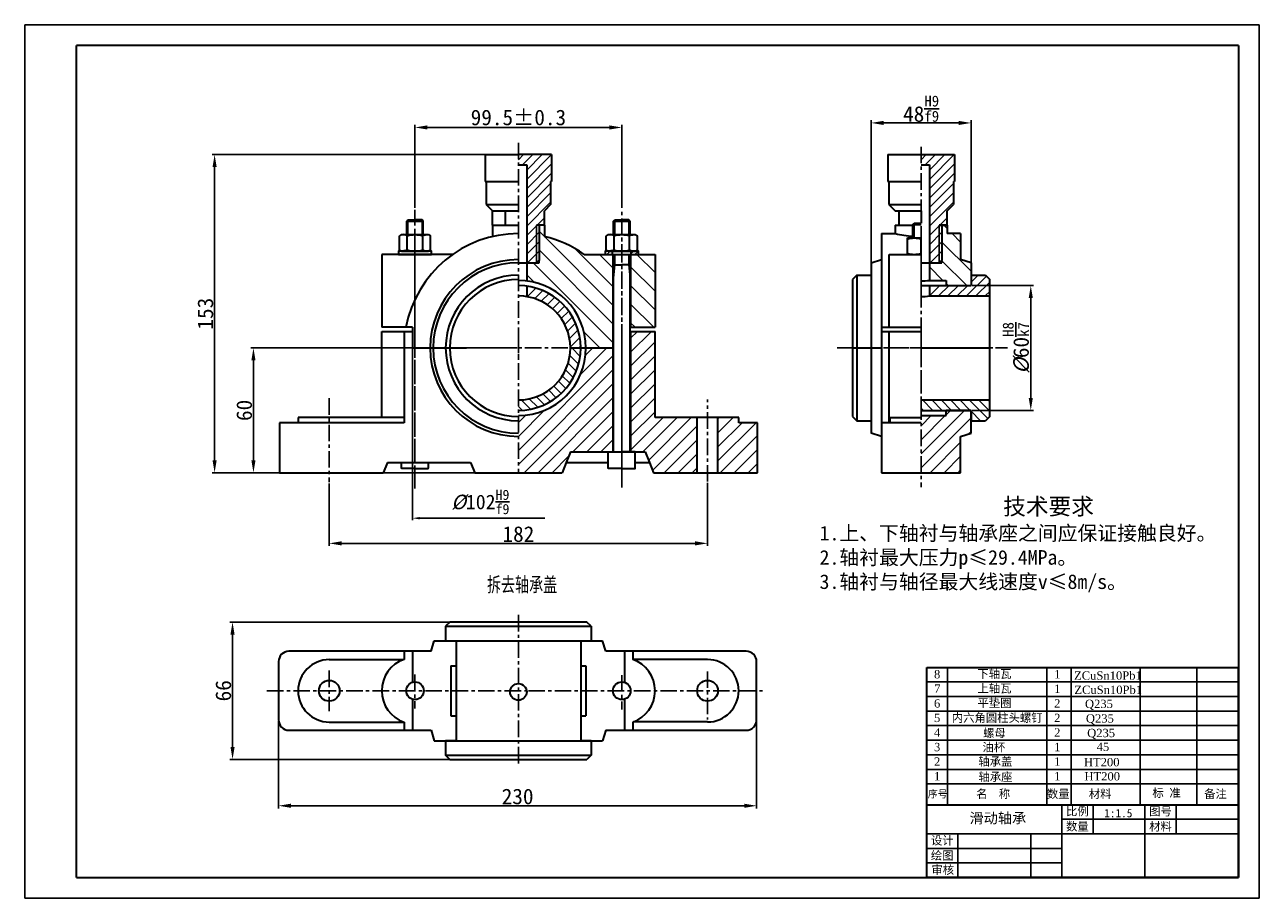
# Model space of a CAD drawing. Header units: millimetres. Extents: x 211 to 805, y 415 to 835.
import ezdxf

# ---------------------------------------------------------------- set-up
doc = ezdxf.new("R2010")
doc.units = ezdxf.units.MM
doc.linetypes.add('CENTER4', pattern=[12.7, 7.9375, -1.5875, 1.5875, -1.5875])
doc.layers.add('1轮廓实线层', color=7, linetype='Continuous', lineweight=30)
for name, color, linetype in [('2细线层', 7, 'Continuous'), ('3中心线层', 7, 'CENTER4'), ('5剖面线层', 7, 'Continuous'), ('6文字层', 7, 'Continuous'), ('7标注层', 7, 'Continuous')]:
    doc.layers.add(name, color=color, linetype=linetype)
doc.layers.add('图框', color=7, linetype='Continuous', lineweight=30, plot=False)
doc.layers.add('实体层', color=7, linetype='Continuous', lineweight=30, plot=False)
doc.layers.add('尺寸标注层', color=7, linetype='Continuous', plot=False)
doc.layers.add('细实线层', color=7, linetype='Continuous', plot=False)
doc.styles.add('PC_TEXTSTYLE2', font='simfang.ttf', dxfattribs={"width": 0.707, "height": 7})
doc.styles.get("Standard").update_dxf_attribs({"font": 'simfang.ttf'})
doc.styles.add('样式 1', font='仿宋_GB2312.ttf', dxfattribs={"height": 4})
doc.styles.add('样式 2', font='times.ttf', dxfattribs={"height": 4})
doc.dimstyles.new('ISO-25', dxfattribs={"dimtxt": 7.5, "dimasz": 6, "dimexe": 1.25, "dimexo": 0.625, "dimtad": 1, "dimdsep": 46, "dimtxsty": 'Standard', "dimcen": 2.5, "dimadec": 0, "dimazin": 0, "dimtfac": 1, "dimtmove": 0, "dimatfit": 3, "dimfxl": 1, "dimarcsym": 0})
pattern_1 = [(45, (0, 33.5967), (-3.367596, 3.367596), [])]

# ---------------------------------------------------------------- blocks, each defined once
blk = doc.blocks.new('*D5')
at = {"layer": '7标注层', "color": 0, "lineweight": -2, "transparency": 16777216}
for p, q in [((447.98, 772.67), (301.2, 772.67)), ((302.45, 766.67), (302.45, 625.67)), ((447.98, 619.67), (301.2, 619.67))]:
    blk.add_line(p, q, dxfattribs=at)
at = {"layer": '7标注层', "color": 0, "transparency": 16777216}
for points in [[(303.45, 766.67), (301.45, 766.67), (302.45, 772.67)], [(301.45, 625.67), (303.45, 625.67), (302.45, 619.67)]]:
    blk.add_solid(points, dxfattribs=at)
at = {"layer": 'Defpoints', "color": 0, "transparency": 16777216}
for p in [(448.61, 772.67), (302.45, 619.67), (448.61, 619.67)]:
    blk.add_point(p, dxfattribs=at)
at = {"layer": '7标注层', "color": 0, "transparency": 16777216, "insert": (298.03, 696.17), "char_height": 7.5, "attachment_point": 5, "rotation": 90}
blk.add_mtext('153', dxfattribs=at)
blk = doc.blocks.new('*D6')
at = {"layer": '7标注层', "color": 0, "lineweight": -2, "transparency": 16777216}
for p, q in [((333.23, 500.23), (333.23, 458.33)), ((563.23, 500.23), (563.23, 458.33)), ((339.23, 459.58), (557.23, 459.58))]:
    blk.add_line(p, q, dxfattribs=at)
at = {"layer": '7标注层', "color": 0, "transparency": 16777216}
for points in [[(339.23, 460.58), (339.23, 458.58), (333.23, 459.58)], [(557.23, 458.58), (557.23, 460.58), (563.23, 459.58)]]:
    blk.add_solid(points, dxfattribs=at)
at = {"layer": 'Defpoints', "color": 0, "transparency": 16777216}
for p in [(333.23, 500.86), (563.23, 500.86), (563.23, 459.58)]:
    blk.add_point(p, dxfattribs=at)
at = {"layer": '7标注层', "color": 0, "transparency": 16777216, "insert": (448.23, 464), "char_height": 7.5, "attachment_point": 5}
blk.add_mtext('230', dxfattribs=at)
blk = doc.blocks.new('*D7')
at = {"layer": '7标注层', "color": 0, "lineweight": -2, "transparency": 16777216}
for p, q in [((447.98, 547.86), (309.83, 547.86)), ((311.08, 541.86), (311.08, 487.86)), ((447.98, 481.86), (309.83, 481.86))]:
    blk.add_line(p, q, dxfattribs=at)
at = {"layer": '7标注层', "color": 0, "transparency": 16777216}
for points in [[(312.08, 541.86), (310.08, 541.86), (311.08, 547.86)], [(310.08, 487.86), (312.08, 487.86), (311.08, 481.86)]]:
    blk.add_solid(points, dxfattribs=at)
at = {"layer": 'Defpoints', "color": 0, "transparency": 16777216}
for p in [(448.61, 547.86), (311.08, 481.86), (448.61, 481.86)]:
    blk.add_point(p, dxfattribs=at)
at = {"layer": '7标注层', "color": 0, "transparency": 16777216, "insert": (306.66, 514.86), "char_height": 7.5, "attachment_point": 5, "rotation": 90}
blk.add_mtext('66', dxfattribs=at)
blk = doc.blocks.new('*D8')
at = {"layer": '7标注层', "color": 0, "lineweight": -2, "transparency": 16777216}
for p, q in [((398.86, 747.04), (398.86, 786.94)), ((404.86, 785.69), (492.36, 785.69)), ((498.36, 747.04), (498.36, 786.94))]:
    blk.add_line(p, q, dxfattribs=at)
at = {"layer": '7标注层', "color": 0, "transparency": 16777216}
for points in [[(404.86, 786.69), (404.86, 784.69), (398.86, 785.69)], [(492.36, 784.69), (492.36, 786.69), (498.36, 785.69)]]:
    blk.add_solid(points, dxfattribs=at)
at = {"layer": 'Defpoints', "color": 0, "transparency": 16777216}
for p in [(498.36, 785.69), (398.86, 746.42), (498.36, 746.42)]:
    blk.add_point(p, dxfattribs=at)
at = {"layer": '7标注层', "color": 0, "transparency": 16777216, "insert": (448.61, 790.45), "char_height": 7.5, "attachment_point": 5}
blk.add_mtext('{\\A1;99.5{}{\\C7;%%p0.3}}', dxfattribs=at)
blk = doc.blocks.new('*D9')
at = {"layer": '7标注层', "color": 0, "lineweight": -2, "transparency": 16777216}
for p, q in [((357.61, 614.54), (357.61, 584.48)), ((539.61, 614.84), (539.61, 584.48)), ((363.61, 585.73), (533.61, 585.73))]:
    blk.add_line(p, q, dxfattribs=at)
at = {"layer": '7标注层', "color": 0, "transparency": 16777216}
for points in [[(363.61, 586.73), (363.61, 584.73), (357.61, 585.73)], [(533.61, 584.73), (533.61, 586.73), (539.61, 585.73)]]:
    blk.add_solid(points, dxfattribs=at)
at = {"layer": 'Defpoints', "color": 0, "transparency": 16777216}
for p in [(357.61, 615.17), (539.61, 615.47), (539.61, 585.73)]:
    blk.add_point(p, dxfattribs=at)
at = {"layer": '7标注层', "color": 0, "transparency": 16777216, "insert": (448.61, 590.15), "char_height": 7.5, "attachment_point": 5}
blk.add_mtext('182', dxfattribs=at)
blk = doc.blocks.new('*D10')
at = {"layer": '7标注层', "color": 0, "lineweight": -2, "transparency": 16777216}
for p, q in [((447.98, 679.67), (319.88, 679.67)), ((321.13, 673.67), (321.13, 625.67)), ((447.98, 619.67), (319.88, 619.67))]:
    blk.add_line(p, q, dxfattribs=at)
at = {"layer": '7标注层', "color": 0, "transparency": 16777216}
for points in [[(322.13, 673.67), (320.13, 673.67), (321.13, 679.67)], [(320.13, 625.67), (322.13, 625.67), (321.13, 619.67)]]:
    blk.add_solid(points, dxfattribs=at)
at = {"layer": 'Defpoints', "color": 0, "transparency": 16777216}
for p in [(448.61, 679.67), (321.13, 619.67), (448.61, 619.67)]:
    blk.add_point(p, dxfattribs=at)
at = {"layer": '7标注层', "color": 0, "transparency": 16777216, "insert": (316.72, 649.67), "char_height": 7.5, "attachment_point": 5, "rotation": 90}
blk.add_mtext('60', dxfattribs=at)
blk = doc.blocks.new('*D13')
at = {"layer": '7标注层', "color": 0, "lineweight": -2, "transparency": 16777216}
for p, q in [((667, 709.67), (696.37, 709.67)), ((695.12, 703.67), (695.12, 655.67)), ((667, 649.67), (696.37, 649.67))]:
    blk.add_line(p, q, dxfattribs=at)
at = {"layer": '7标注层', "color": 0, "transparency": 16777216}
for points in [[(696.12, 703.67), (694.12, 703.67), (695.12, 709.67)], [(694.12, 655.67), (696.12, 655.67), (695.12, 649.67)]]:
    blk.add_solid(points, dxfattribs=at)
at = {"layer": 'Defpoints', "color": 0, "transparency": 16777216}
for p in [(666.37, 709.67), (666.37, 649.67), (695.12, 649.67)]:
    blk.add_point(p, dxfattribs=at)
at = {"layer": '7标注层', "color": 0, "transparency": 16777216, "insert": (688.06, 679.67), "char_height": 7.5, "attachment_point": 5, "rotation": 90}
blk.add_mtext('\\fFangSong|b0|i1|c134|p49;%%C\\fFangSong|b0|i0|c134|p49;60{\\H0.7x;\\SH8/k7;}', dxfattribs=at)
blk = doc.blocks.new('*D11')
at = {"layer": '7标注层', "color": 0, "lineweight": -2, "transparency": 16777216}
for p, q in [((618.37, 715.3), (618.37, 789.12)), ((624.37, 787.87), (660.37, 787.87)), ((666.37, 715.3), (666.37, 789.12))]:
    blk.add_line(p, q, dxfattribs=at)
at = {"layer": '7标注层', "color": 0, "transparency": 16777216}
for points in [[(624.37, 788.87), (624.37, 786.87), (618.37, 787.87)], [(660.37, 786.87), (660.37, 788.87), (666.37, 787.87)]]:
    blk.add_solid(points, dxfattribs=at)
at = {"layer": 'Defpoints', "color": 0, "transparency": 16777216}
for p in [(666.37, 787.87), (618.37, 714.67), (666.37, 714.67)]:
    blk.add_point(p, dxfattribs=at)
at = {"layer": '7标注层', "color": 0, "transparency": 16777216, "insert": (642.37, 794.66), "char_height": 7.5, "attachment_point": 5}
blk.add_mtext('48{\\H0.7x;\\SH9/f9;}', dxfattribs=at)

msp = doc.modelspace()

# ---------------------------------------------------------------- hatches: boundary and pattern name
at = {"layer": '5剖面线层'}
h = msp.add_hatch(dxfattribs=at)
h.set_pattern_fill('ANSI31', color=256)
h.set_pattern_definition([(45, (171.471, 425.6828), (-2.245064, 2.245064), [])])
h.paths.add_polyline_path([(448.608, 772.67), (464.608, 772.67), (464.608, 759.67), (464.108, 759.67), (464.108, 748.67), (461.108, 745.67), (461.108, 738.67), (457.358, 738.67), (457.358, 720.67), (452.608, 720.67), (452.608, 767.67), (448.608, 767.67)])
h.paths.add_polyline_path([(457.358, 720.67), (457.608, 720.67), (458.608, 721.67), (458.608, 738.67), (457.358, 738.67)])
h = msp.add_hatch(dxfattribs=at)
h.set_pattern_fill('ANSI31', color=256)
h.set_pattern_definition([(45, (365.234, 425.6828), (-2.245064, 2.245064), [])])
h.paths.add_polyline_path([(642.371, 772.67), (658.371, 772.67), (658.371, 759.67), (657.871, 759.67), (657.871, 748.67), (654.871, 745.67), (654.871, 738.67), (651.121, 738.67), (651.121, 720.67), (646.371, 720.67), (646.371, 767.67), (642.371, 767.67)])
h.paths.add_polyline_path([(651.121, 720.67), (651.371, 720.67), (652.371, 721.67), (652.371, 738.67), (651.121, 738.67)])
h = msp.add_hatch(dxfattribs=at)
h.set_pattern_fill('ANSI31', color=256, scale=2, angle=90)
h.paths.add_polyline_path([(452.608, 711.923), (452.608, 720.67), (458.608, 720.67), (458.608, 721.67), (458.608, 738.67), (461.108, 738.67), (461.108, 733.231, -0.096114), (480.23, 724.67), (494.108, 724.67), (494.108, 679.67), (481.108, 679.67, 0.3785183)])
h.paths.add_polyline_path([(502.608, 689.67), (502.608, 724.67), (514.358, 724.67), (514.358, 689.67)])
h = msp.add_hatch(dxfattribs=at)
h.set_pattern_fill('ANSI31', color=256, scale=2, angle=90)
h.paths.add_polyline_path([(646.371, 712.17), (646.371, 720.67), (652.371, 720.67), (652.371, 738.67), (654.871, 738.67), (654.871, 734.67), (661.371, 734.67), (661.371, 722.17), (666.371, 720.67), (666.371, 709.67), (654.371, 709.67), (654.371, 712.17)])
h = msp.add_hatch(dxfattribs=at)
h.set_pattern_fill('ANSI31', color=256, scale=0.5)
h.paths.add_polyline_path([(502.858, 724.67), (502.858, 726.27), (506.358, 726.27), (506.358, 724.67)])
h.paths.add_polyline_path([(490.358, 724.67), (490.358, 726.27), (493.858, 726.27), (493.858, 724.67)])
h = msp.add_hatch(dxfattribs=at)
h.set_pattern_fill('ANSI31', color=256)
h.paths.add_polyline_path([(646.371, 704.67), (646.371, 709.67), (666.371, 709.67), (666.371, 714.67), (673.371, 714.67), (675.371, 712.67), (675.371, 704.67)])
h = msp.add_hatch(dxfattribs=at)
h.set_pattern_fill('ANSI31', color=256)
h.paths.add_polyline_path([(452.608, 704.348), (452.608, 709.251), (452.628, 709.4, -0.375372), (478.608, 679.67), (473.608, 679.67, 0.3678942)])
h = msp.add_hatch(dxfattribs=at)
h.set_pattern_fill('ANSI31', color=256, scale=1.5)
h.set_pattern_definition(pattern_1)
h.paths.add_polyline_path([(448.608, 619.67), (469.608, 619.67), (471.608, 624.67), (473.608, 629.67), (494.108, 629.67), (494.108, 679.67), (481.108, 679.67, -0.4142136), (448.608, 647.17)])
h.paths.add_polyline_path([(502.608, 629.67), (502.608, 687.67), (514.358, 687.67), (514.358, 646.17), (534.608, 646.17), (534.608, 619.67), (513.608, 619.67), (511.608, 624.67), (509.608, 629.67)])
h.paths.add_polyline_path([(544.608, 619.67), (544.608, 646.17), (554.608, 646.17), (554.608, 643.67), (563.608, 643.67), (563.608, 619.67)])
h = msp.add_hatch(dxfattribs=at)
h.set_pattern_fill('ANSI31', color=256, angle=90)
h.paths.add_polyline_path([(448.608, 649.67), (448.608, 654.67, 0.4142136), (473.608, 679.67), (478.608, 679.67, -0.4142136)])
h = msp.add_hatch(dxfattribs=at)
h.set_pattern_fill('ANSI31', color=256, angle=90)
h.paths.add_polyline_path([(642.371, 649.67), (666.371, 649.67), (666.371, 644.67), (673.371, 644.67), (675.371, 646.67), (675.371, 654.67), (642.371, 654.67)])
h = msp.add_hatch(dxfattribs=at)
h.set_pattern_fill('ANSI31', color=256, scale=1.5)
h.set_pattern_definition(pattern_1)
h.paths.add_polyline_path([(642.371, 629.67), (642.371, 647.17), (654.371, 647.17), (654.371, 649.67), (666.371, 649.67), (666.371, 638.67), (661.371, 637.17), (661.371, 629.67)])
h.paths.add_polyline_path([(642.371, 619.67), (642.371, 624.67), (661.371, 624.67), (661.371, 619.67)])
h.paths.add_polyline_path([(642.371, 624.67), (642.371, 629.67), (654.371, 629.67), (654.371, 624.67)])
h.paths.add_polyline_path([(654.371, 624.67), (654.371, 629.67), (661.371, 629.67), (661.371, 624.67)])

# ---------------------------------------------------------------- linework, layer by layer
at = {"layer": '1轮廓实线层'}
for p, q in [((236.075, 425.091), (236.075, 825.091)), ((795.075, 825.091), (236.075, 825.091)), ((795.075, 825.091), (795.075, 425.091)), ((432.608, 772.67), (432.608, 759.67)), ((432.608, 772.67), (448.608, 772.67)), ((464.608, 772.67), (448.608, 772.67)), ((464.608, 772.67), (464.608, 759.67)), ((626.371, 772.67), (626.371, 759.67)), ((626.371, 772.67), (658.371, 772.67)), ((658.371, 772.67), (658.371, 759.67)), ((448.608, 767.67), (452.608, 767.67)), ((452.608, 767.67), (452.608, 720.67)), ((642.371, 767.67), (646.371, 767.67)), ((646.371, 767.67), (646.371, 720.67)), ((432.608, 759.67), (448.608, 759.67)), ((433.108, 759.67), (433.108, 748.67)), ((464.608, 759.67), (464.108, 759.67)), ((464.108, 759.67), (464.108, 748.67)), ((626.371, 759.67), (642.371, 759.67)), ((626.871, 759.67), (626.871, 748.67)), ((657.871, 759.67), (658.371, 759.67)), ((657.871, 759.67), (657.871, 748.67)), ((433.108, 748.67), (436.108, 745.67)), ((433.108, 748.67), (448.608, 748.67)), ((464.108, 748.67), (461.108, 745.67)), ((626.871, 748.67), (629.871, 745.67)), ((626.871, 748.67), (642.371, 748.67)), ((654.871, 745.67), (657.871, 748.67)), ((436.108, 745.67), (448.608, 745.67)), ((436.108, 738.67), (436.108, 745.67)), ((442.358, 738.67), (442.358, 745.67)), ((461.108, 738.67), (461.108, 745.67)), ((629.871, 745.67), (642.371, 745.67)), ((631.571, 745.67), (631.571, 738.67)), ((642.371, 745.67), (642.371, 739.67)), ((654.871, 738.67), (654.871, 745.67)), ((402.258, 741.27), (398.858, 741.27)), ((402.858, 740.67), (402.258, 741.27)), ((402.858, 734.17), (402.858, 740.67)), ((436.108, 738.67), (436.108, 733.231)), ((436.108, 738.67), (448.608, 738.67)), ((461.108, 738.67), (457.358, 738.67)), ((458.608, 738.67), (458.608, 721.67)), ((461.108, 738.67), (461.108, 733.231)), ((501.758, 741.27), (498.358, 741.27)), ((502.358, 740.67), (501.758, 741.27)), ((502.358, 734.17), (502.358, 740.67)), ((629.871, 738.67), (638.371, 738.67)), ((629.871, 738.67), (629.871, 734.67)), ((629.871, 738.67), (638.371, 738.67)), ((651.121, 738.67), (654.871, 738.67)), ((654.871, 738.67), (651.121, 738.67)), ((652.371, 738.67), (652.371, 721.67)), ((654.871, 738.67), (654.871, 734.67)), ((392.358, 734.17), (391.352, 733.59)), ((402.61, 726.851), (402.61, 733.59)), ((406.363, 726.851), (406.363, 733.59)), ((491.858, 734.17), (490.852, 733.59)), ((502.11, 726.851), (502.11, 733.59)), ((505.863, 726.851), (505.863, 733.59)), ((623.371, 734.67), (623.371, 679.67)), ((623.371, 734.67), (629.871, 734.67)), ((635.871, 724.67), (635.871, 732.57)), ((642.371, 725.251), (642.371, 731.99)), ((661.371, 734.67), (654.871, 734.67)), ((661.371, 734.67), (661.371, 722.17)), ((392.358, 726.27), (405.358, 726.27)), ((405.358, 726.27), (406.363, 726.851)), ((491.858, 726.27), (504.858, 726.27)), ((493.858, 724.67), (493.858, 726.27)), ((502.858, 724.67), (502.858, 726.27)), ((504.858, 726.27), (505.863, 726.851)), ((416.985, 724.67), (382.858, 724.67)), ((382.858, 724.67), (382.858, 689.67)), ((448.608, 720.67), (458.608, 720.67)), ((452.608, 720.67), (452.608, 711.923)), ((458.608, 721.67), (457.608, 720.67)), ((480.23, 724.67), (514.358, 724.67)), ((494.108, 724.67), (494.108, 679.67)), ((502.358, 719.67), (498.358, 719.67)), ((502.608, 724.67), (502.608, 689.67)), ((514.358, 724.67), (514.358, 689.67)), ((618.371, 720.67), (623.371, 722.17)), ((618.371, 720.67), (618.371, 679.67)), ((627.013, 724.67), (642.371, 724.67)), ((627.013, 689.67), (627.013, 724.67)), ((635.871, 724.67), (642.371, 724.67)), ((642.371, 720.67), (652.371, 720.67)), ((646.371, 720.67), (646.371, 712.17)), ((646.371, 720.67), (651.371, 720.67)), ((652.371, 721.67), (651.371, 720.67)), ((666.371, 720.67), (661.371, 722.17)), ((666.371, 720.67), (666.371, 709.67)), ((611.371, 714.67), (609.371, 712.67)), ((611.371, 714.67), (618.371, 714.67)), ((611.371, 714.67), (611.371, 644.67)), ((666.371, 714.67), (673.371, 714.67)), ((673.371, 714.67), (675.371, 712.67)), ((452.608, 709.251), (452.608, 704.348)), ((609.371, 712.67), (609.371, 646.67)), ((642.371, 709.67), (666.371, 709.67)), ((646.371, 712.17), (654.371, 712.17)), ((646.371, 709.67), (646.371, 704.67)), ((654.371, 712.17), (654.371, 709.67)), ((654.371, 709.67), (666.371, 709.67)), ((675.371, 646.67), (675.371, 712.67)), ((646.371, 704.67), (675.371, 704.67)), ((397.608, 689.67), (382.858, 689.67)), ((397.608, 689.67), (397.608, 679.67)), ((502.608, 689.67), (514.358, 689.67)), ((623.371, 689.67), (642.371, 689.67)), ((382.858, 687.67), (397.608, 687.67)), ((382.858, 646.17), (382.858, 687.67)), ((393.608, 687.67), (393.608, 643.67)), ((397.608, 687.67), (397.608, 679.67)), ((502.608, 687.67), (514.358, 687.67)), ((502.608, 687.67), (502.608, 629.67)), ((514.358, 646.17), (514.358, 687.67)), ((618.371, 687.67), (618.371, 638.67)), ((623.371, 687.67), (623.371, 619.67)), ((623.371, 687.67), (642.371, 687.67)), ((627.013, 643.67), (627.013, 687.67)), ((397.608, 679.67), (423.608, 679.67)), ((473.608, 679.67), (494.108, 679.67)), ((478.608, 679.67), (494.108, 679.67)), ((494.108, 679.67), (494.108, 629.67)), ((609.371, 679.67), (623.371, 679.67)), ((642.371, 679.67), (675.371, 679.67)), ((642.371, 654.67), (675.371, 654.67)), ((642.371, 649.67), (666.371, 649.67)), ((654.371, 647.17), (654.371, 649.67)), ((654.371, 649.67), (666.371, 649.67)), ((666.371, 649.67), (654.371, 649.67)), ((666.371, 638.67), (666.371, 649.67)), ((666.371, 649.67), (666.371, 644.67)), ((333.608, 643.67), (333.608, 619.67)), ((393.608, 643.67), (333.608, 643.67)), ((393.608, 646.17), (342.608, 646.17)), ((342.608, 646.17), (342.608, 643.67)), ((554.608, 646.17), (514.358, 646.17)), ((534.608, 619.67), (534.608, 646.17)), ((544.608, 619.67), (544.608, 646.17)), ((554.608, 643.67), (554.608, 646.17)), ((563.608, 643.67), (554.608, 643.67)), ((563.608, 619.67), (563.608, 643.67)), ((609.371, 646.67), (611.371, 644.67)), ((611.371, 644.67), (618.371, 644.67)), ((642.371, 643.67), (623.371, 643.67)), ((627.371, 646.17), (642.371, 646.17)), ((627.371, 646.17), (627.371, 643.67)), ((642.371, 647.17), (654.371, 647.17)), ((666.371, 644.67), (673.371, 644.67)), ((675.371, 646.67), (673.371, 644.67)), ((623.371, 637.17), (618.371, 638.67)), ((661.371, 637.17), (666.371, 638.67)), ((661.371, 619.67), (661.371, 637.17)), ((473.608, 629.67), (471.608, 624.67)), ((473.608, 629.67), (509.608, 629.67)), ((509.608, 629.67), (511.608, 624.67)), ((385.608, 624.67), (383.608, 619.67)), ((385.608, 624.67), (425.608, 624.67)), ((425.608, 624.67), (427.608, 619.67)), ((471.608, 624.67), (469.608, 619.67)), ((471.608, 624.67), (491.858, 624.67)), ((504.858, 624.67), (511.608, 624.67)), ((511.608, 624.67), (513.608, 619.67)), ((333.608, 619.67), (383.608, 619.67)), ((427.608, 619.67), (469.608, 619.67)), ((513.608, 619.67), (563.608, 619.67)), ((623.371, 619.67), (661.371, 619.67)), ((415.608, 547.86), (413.608, 545.86)), ((481.608, 547.86), (415.608, 547.86)), ((483.608, 545.86), (481.608, 547.86)), ((413.608, 545.86), (413.608, 538.86)), ((413.608, 545.86), (483.608, 545.86)), ((483.608, 545.86), (483.608, 538.86)), ((406.608, 533.86), (408.108, 538.86)), ((408.108, 538.86), (489.108, 538.86)), ((418.608, 538.86), (418.608, 526.86)), ((418.608, 538.86), (418.608, 490.86)), ((478.608, 538.86), (478.608, 526.86)), ((478.608, 538.86), (478.608, 490.86)), ((490.608, 533.86), (489.108, 538.86)), ((357.608, 529.822), (393.189, 529.822)), ((393.608, 533.86), (393.608, 529.974)), ((397.608, 533.86), (397.608, 518.922)), ((499.608, 533.86), (499.608, 518.922)), ((503.608, 533.86), (503.608, 529.974)), ((539.608, 529.86), (503.925, 529.86)), ((416.108, 526.86), (416.108, 502.86)), ((416.108, 526.86), (418.608, 526.86)), ((478.608, 526.86), (481.108, 526.86)), ((481.108, 526.86), (481.108, 502.86)), ((397.608, 510.798), (397.608, 495.86)), ((499.608, 510.798), (499.608, 495.86)), ((357.608, 499.822), (393.608, 499.822)), ((393.608, 499.745), (393.608, 495.86)), ((416.108, 502.86), (418.608, 502.86)), ((418.608, 502.86), (418.608, 490.86)), ((478.608, 502.86), (478.608, 490.86)), ((478.608, 502.86), (481.108, 502.86)), ((503.608, 499.745), (503.608, 495.86)), ((539.608, 499.86), (503.925, 499.86)), ((406.608, 495.86), (408.108, 490.86)), ((490.608, 495.86), (489.108, 490.86)), ((408.108, 490.86), (489.108, 490.86)), ((413.608, 490.86), (413.608, 483.86)), ((418.608, 490.86), (413.608, 490.86)), ((483.608, 490.86), (478.608, 490.86)), ((483.608, 490.86), (483.608, 483.86)), ((415.608, 481.86), (413.608, 483.86)), ((413.608, 483.86), (483.608, 483.86)), ((415.608, 481.86), (481.608, 481.86)), ((483.608, 483.86), (481.608, 481.86)), ((236.075, 425.091), (795.075, 425.091))]:
    msp.add_line(p, q, dxfattribs=at)
at = {"layer": '1轮廓实线层', "extrusion": (0, 0, -1)}
for p, q in [((394.858, 740.67), (395.458, 741.27)), ((394.858, 734.17), (394.858, 740.67)), ((395.458, 741.27), (398.858, 741.27)), ((494.358, 740.67), (494.958, 741.27)), ((494.358, 734.17), (494.358, 740.67)), ((494.958, 741.27), (498.358, 741.27)), ((638.371, 739.07), (638.971, 739.67)), ((638.371, 732.57), (638.371, 739.07)), ((638.971, 739.67), (642.371, 739.67)), ((391.352, 726.851), (391.352, 733.59)), ((392.358, 734.17), (405.358, 734.17)), ((395.105, 726.851), (395.105, 733.59)), ((405.358, 734.17), (406.363, 733.59)), ((490.852, 726.851), (490.852, 733.59)), ((491.858, 734.17), (504.858, 734.17)), ((494.605, 726.851), (494.605, 733.59)), ((504.858, 734.17), (505.863, 733.59)), ((635.871, 732.57), (642.371, 732.57)), ((392.358, 726.27), (391.352, 726.851)), ((491.858, 726.27), (490.852, 726.851)), ((494.358, 719.67), (498.358, 719.67))]:
    msp.add_line(p, q, dxfattribs=at)
at = {"layer": '1轮廓实线层', "color": 7, "lineweight": 0}
for p, q in [((642.37, 732.57), (642.371, 732.571)), ((642.371, 732.57), (642.37, 732.57)), ((642.371, 732.571), (642.371, 732.57)), ((642.371, 732.57), (642.371, 732.57))]:
    msp.add_line(p, q, dxfattribs=at)
at = {"layer": '1轮廓实线层'}
for points in [[(402.858, 740.67), (394.858, 740.67)], [(502.358, 740.67), (494.358, 740.67)], [(642.371, 739.07), (638.371, 739.07)], [(502.358, 629.67), (502.358, 724.67)], [(504.858, 622.07), (504.858, 629.67), (498.358, 629.67)], [(405.358, 622.07), (405.358, 624.67)], [(398.858, 621.67), (404.958, 621.67)], [(498.358, 621.67), (504.458, 621.67)]]:
    msp.add_lwpolyline(points, dxfattribs=at)
at = {"layer": '1轮廓实线层', "extrusion": (0, 0, -1)}
for points in [[(-394.858, 740.67), (-402.858, 740.67)], [(-494.358, 740.67), (-502.358, 740.67)], [(-638.371, 739.07), (-642.371, 739.07)], [(-494.358, 629.67), (-494.358, 724.67)], [(-491.858, 622.07), (-491.858, 629.67), (-498.358, 629.67)], [(-392.358, 622.07), (-392.358, 624.67)], [(-398.858, 621.67), (-392.758, 621.67)], [(-498.358, 621.67), (-492.258, 621.67)]]:
    msp.add_lwpolyline(points, dxfattribs=at)
at = {"layer": '1轮廓实线层'}
for points in [[(406.858, 724.67), (406.858, 726.27), (390.858, 726.27), (390.858, 724.67)], [(506.358, 724.67), (506.358, 726.27), (490.358, 726.27), (490.358, 724.67)]]:
    msp.add_lwpolyline(points, close=True, dxfattribs=at)
for points in [[(406.608, 533.86), (338.227, 533.86, 0.4142136), (333.227, 528.86), (333.227, 500.86, 0.4142136), (338.227, 495.86), (406.608, 495.86)], [(490.608, 495.86), (558.227, 495.86, 0.4142136), (563.227, 500.86), (563.227, 528.86, 0.4142136), (558.227, 533.86), (490.608, 533.86)]]:
    msp.add_lwpolyline(points, format="xyb", dxfattribs=at)
for centre, radius in [((357.608, 514.86), 5), ((398.858, 514.86), 4.25), ((448.608, 514.285), 4), ((498.358, 514.86), 4.25), ((539.608, 514.86), 5)]:
    msp.add_circle(centre, radius, dxfattribs=at)
for centre, radius, start, end in [((393.228, 730.848), 3.323, 55.615843, 90), ((448.608, 679.67), 55, 90, 169.524318), ((448.608, 679.67), 55, 54.903199, 76.863441), ((492.728, 730.848), 3.323, 55.615843, 90), ((642.371, 788.231), 55, 256.863441, 265.829352), ((398.858, 738.69), 12.419, 252.411959, 287.588041), ((404.487, 729.593), 3.323, 235.615843, 270), ((498.358, 738.69), 12.419, 252.411959, 287.588041), ((503.987, 729.593), 3.323, 235.615843, 270), ((639.121, 734.057), 9.387, 249.743725, 290.256275), ((448.608, 679.67), 42.5, 90, 180), ((448.608, 679.67), 41, 90, 180), ((448.608, 679.67), 35, 90, 270), ((448.608, 679.67), 33, 90, 270), ((448.608, 679.67), 32.5, 0, 90), ((448.608, 679.67), 30, 0, 90), ((642.371, 744.423), 32.5, 270, 277.069714), ((448.608, 679.67), 25, 270, 90), ((642.371, 729.348), 25, 270, 279.206896), ((448.608, 679.67), 42.5, 180, 270), ((448.608, 679.67), 41, 180, 270), ((448.608, 679.67), 30, 270, 0), ((448.608, 679.67), 32.5, 270, 0), ((404.958, 622.07), 0.4, 270, 0), ((504.458, 622.07), 0.4, 270, 0), ((357.608, 514.822), 15, 90, 270), ((398.858, 514.86), 16, 109.15501, 250.84499), ((498.358, 514.86), 16, 289.15501, 70.84499), ((539.608, 514.86), 15, 270, 90)]:
    msp.add_arc(centre, radius, start, end, dxfattribs=at)
at = {"layer": '1轮廓实线层', "extrusion": (0, 0, -1)}
for centre, radius, start, end in [((-398.858, 721.751), 12.419, 72.411959, 107.588041), ((-404.487, 730.848), 3.323, 55.615843, 90), ((-498.358, 721.751), 12.419, 72.411959, 107.588041), ((-503.987, 730.848), 3.323, 55.615843, 90), ((-639.121, 723.183), 9.387, 69.743725, 110.256275), ((-393.228, 729.593), 3.323, 235.615843, 270), ((-492.728, 729.593), 3.323, 235.615843, 270), ((-392.758, 622.07), 0.4, 270, 0), ((-492.258, 622.07), 0.4, 270, 0)]:
    msp.add_arc(centre, radius, start, end, dxfattribs=at)
at = {"layer": '2细线层'}
for p, q in [((211.075, 415.091), (211.075, 835.091)), ((805.075, 835.091), (211.075, 835.091)), ((805.075, 835.091), (805.075, 415.091)), ((457.358, 738.67), (457.358, 720.67)), ((651.121, 738.67), (651.121, 720.67)), ((458.608, 721.67), (458.608, 720.67)), ((652.371, 721.67), (652.371, 720.67)), ((211.075, 415.091), (805.075, 415.091))]:
    msp.add_line(p, q, dxfattribs=at)
at = {"layer": '2细线层', "extrusion": (0, 0, -1)}
for points in [[(-395.458, 734.17), (-395.458, 741.27)], [(-494.958, 734.17), (-494.958, 741.27)], [(-638.971, 732.57), (-638.971, 739.67)], [(-494.358, 713.42), (-494.958, 719.67), (-494.958, 724.67)]]:
    msp.add_lwpolyline(points, dxfattribs=at)
at = {"layer": '2细线层'}
for points in [[(402.258, 734.17), (402.258, 741.27)], [(501.758, 734.17), (501.758, 741.27)], [(502.358, 713.42), (501.758, 719.67), (501.758, 724.67)]]:
    msp.add_lwpolyline(points, dxfattribs=at)
at = {"layer": '3中心线层'}
for p, q in [((448.608, 778.354), (448.608, 674.208)), ((642.371, 776.399), (642.371, 704.304)), ((398.858, 614.67), (398.858, 746.135)), ((498.358, 619.67), (498.358, 746.417)), ((498.358, 721.67), (498.358, 735.57)), ((398.858, 729.283), (398.858, 675.675)), ((398.858, 729.27), (398.858, 721.67)), ((498.358, 729.27), (498.358, 721.67)), ((498.358, 728.715), (498.358, 676.243)), ((642.371, 713.77), (642.371, 727.67)), ((642.371, 719.716), (642.371, 642.105)), ((642.371, 691.222), (642.371, 612.779)), ((642.371, 689.67), (642.371, 673.497)), ((398.858, 683.535), (398.858, 611.911)), ((448.608, 685.055), (448.608, 619.67)), ((498.358, 684.103), (498.358, 611.911)), ((413.677, 679.67), (478.608, 679.67)), ((602.028, 679.67), (683.862, 679.67)), ((612.646, 679.67), (676.862, 679.67)), ((357.608, 655.477), (357.608, 615.166)), ((539.608, 615.469), (539.608, 654.87)), ((448.608, 551.353), (448.608, 479.459)), ((357.608, 524.578), (357.608, 505.066)), ((539.608, 524.199), (539.608, 501.088)), ((398.858, 522.631), (398.858, 506.402)), ((498.358, 522.388), (498.358, 505.917)), ((327.651, 514.86), (453.405, 514.86)), ((453.405, 514.86), (567.278, 514.86))]:
    msp.add_line(p, q, dxfattribs=at)
at = {"layer": '7标注层'}
for p, q in [((397.608, 679.67), (397.608, 596.833)), ((401.108, 597.833), (461.328, 597.833))]:
    msp.add_line(p, q, dxfattribs=at)
msp.add_solid([(401.108, 598.416), (401.108, 597.25), (397.608, 597.833)], dxfattribs=at)
at = {"layer": '图框'}
for p, q in [((795.075, 425.091), (795.075, 500.091)), ((795.075, 460.091), (795.075, 425.091))]:
    msp.add_line(p, q, dxfattribs=at)
at = {"layer": '实体层', "lineweight": 30}
for p, q in [((645.075, 460.091), (645.075, 526.091)), ((795.075, 460.091), (795.075, 526.091)), ((645.075, 425.091), (645.075, 460.091)), ((645.075, 460.091), (795.075, 460.091))]:
    msp.add_line(p, q, dxfattribs=at)
at = {"layer": '实体层'}
for p, q in [((795.075, 460.091), (795.075, 425.091)), ((795.075, 425.091), (645.075, 425.091))]:
    msp.add_line(p, q, dxfattribs=at)
at = {"layer": '细实线层', "lineweight": 30}
msp.add_line((645.075, 526.091), (795.075, 526.091), dxfattribs=at)
at = {"layer": '细实线层'}
for p, q in [((655.075, 460.091), (655.075, 526.091)), ((702.866, 460.091), (702.866, 526.091)), ((714.483, 460.091), (714.483, 526.091)), ((747.715, 460.091), (747.715, 526.091)), ((775.075, 460.091), (775.075, 526.091)), ((645.075, 519.091), (795.075, 519.091)), ((645.075, 512.091), (795.075, 512.091)), ((645.075, 505.091), (795.075, 505.091)), ((645.075, 505.091), (795.075, 505.091)), ((645.075, 498.091), (795.075, 498.091)), ((645.075, 491.091), (795.075, 491.091)), ((645.075, 484.091), (795.075, 484.091)), ((645.075, 477.091), (795.075, 477.091)), ((645.075, 470.091), (795.075, 470.091)), ((710.075, 425.091), (710.075, 460.091)), ((725.075, 446.091), (725.075, 460.091)), ((750.075, 425.091), (750.075, 460.091)), ((765.075, 446.091), (765.075, 460.091)), ((795.075, 453.091), (710.075, 453.091)), ((795.075, 446.091), (645.075, 446.091)), ((660.075, 425.091), (660.075, 446.091)), ((695.075, 425.091), (695.075, 446.091)), ((710.075, 439.091), (645.075, 439.091)), ((710.075, 432.091), (645.075, 432.091))]:
    msp.add_line(p, q, dxfattribs=at)

# ---------------------------------------------------------------- texts
at = {"layer": '6文字层', "insert": (593.507, 607.492), "char_height": 2.5, "attachment_point": 1}
msp.add_mtext_dynamic_manual_height_columns('\\pxqc;  {\\H3.2x;  技术要求\\P\\pq*;\\H0.875x;1.上、下轴衬与轴承座之间应保证接触良好。\\P2.轴衬最大压力p≤29.4MPa。\\P3.轴衬与轴径最大线速度v≤8m/s。}', width=205.53138, gutter_width=12.5, heights=[0], dxfattribs=at)
at = {"layer": '6文字层', "insert": (433.519, 569.439), "char_height": 7, "attachment_point": 1, "style": 'PC_TEXTSTYLE2'}
msp.add_mtext_dynamic_manual_height_columns('拆去轴承盖', width=65.33746, gutter_width=35, heights=[0], dxfattribs=at)
at = {"layer": '图框', "attachment_point": 5, "style": '样式 1'}
for s, insert, char_height, width in [('比例', (717.542, 456.657), 4, 22.67104), ('1:1.5', (737.216, 455.98), 4, 20), ('图号', (757.542, 456.657), 4, 22.67104), ('滑动轴承', (679.294, 453.383), 5, 90), ('数量', (717.535, 449.397), 4, 22.67104), ('材料', (757.535, 449.397), 4, 22.67104), ('设计', (652.542, 442.657), 4, 22.67104), ('绘图', (652.535, 435.397), 4, 22.67104), ('审核', (652.785, 428.529), 4, 22.67104)]:
    msp.add_mtext(s, dxfattribs=dict(at, insert=insert, char_height=char_height, width=width))
at = {"layer": '尺寸标注层', "char_height": 4, "attachment_point": 1, "style": '样式 2'}
for s, width, insert in [('\\pxqc;8', 10, (645.075, 524.818)), ('\\pxqc;1', 10, (702.866, 524.818)), ('ZCuSn10Pb1', 20, (715.962, 524.187)), ('\\pxqc;7', 7.96002, (646.211, 517.96)), ('\\pxqc;1', 10, (702.866, 517.818)), ('ZCuSn10Pb1', 20, (716.102, 517.316)), ('\\pxqc;6', 10, (645.075, 510.818)), ('\\pxqc;2', 10, (702.866, 510.818)), ('Q235', 20, (721.201, 510.573)), ('\\pxqc;5', 10, (645.075, 503.818)), ('\\pxqc;2', 10, (702.866, 503.818)), ('Q235', 20, (721.659, 503.573)), ('\\pxqc;4', 10, (645.075, 496.818)), ('\\pxqc;2', 10, (702.866, 496.818)), ('Q235', 20, (722.27, 496.573)), ('\\pxqc;3', 10, (645.075, 489.818)), ('\\pxqc;1', 10, (702.866, 489.818)), ('45', 20, (726.804, 489.923)), ('\\pxqc;2', 10, (645.075, 482.818)), ('\\pxqc;1', 10, (702.866, 482.818)), ('HT200', 20, (720.702, 482.557)), ('\\pxqc;1', 10, (645.075, 475.818)), ('\\pxqc;1', 10, (702.866, 475.818)), ('HT200', 20, (720.95, 475.753))]:
    msp.add_mtext_dynamic_manual_height_columns(s, width=width, gutter_width=17.5, heights=[0], dxfattribs=dict(at, insert=insert))
at = {"layer": '尺寸标注层', "attachment_point": 5, "style": '样式 1'}
for s, insert, char_height, width in [('下轴瓦', (677.642, 522.748), 4, 42.50969), ('上轴瓦', (677.642, 515.748), 4, 42.50969), ('平垫圈', (677.642, 508.748), 4, 42.50969), ('内六角圆柱头螺钉', (678.971, 501.628), 4, 73.39818), ('螺母', (677.627, 494.318), 4, 73.39818), ('油杯', (677.324, 487.457), 4, 22.41804), ('轴承座', (678.131, 473.231), 4, 26.4783), ('序号', (650.352, 465.038), 3.5, 15), ('名  称', (677.021, 465.063), 4, 25.86709), ('材料', (728.499, 465.01), 4, 15), ('标 准', (760.446, 465.498), 4, 19.93283), ('备注', (783.984, 465.038), 4, 15)]:
    msp.add_mtext(s, dxfattribs=dict(at, insert=insert, char_height=char_height, width=width))
at = {"layer": '尺寸标注层', "char_height": 4, "attachment_point": 5, "style": '样式 1'}
for s, insert in [('轴承盖', (678.075, 480.584)), ('数量', (708.353, 465.038))]:
    msp.add_mtext(s, dxfattribs=dict(at, insert=insert))

# ---------------------------------------------------------------- dimensions: what is measured, and where the dimension line sits
at = {"layer": '7标注层'}
for base, p1, p2, text, override, picture, middle in [((666.371, 787.871), (618.371, 714.67), (666.371, 714.67), '<>{\\H0.7x;\\SH9/f9;}', {"dimscale": 1, "dimtxsty": 'Standard'}, '*D11', (642.371, 794.664)), ((498.358, 785.688), (398.858, 746.417), (498.358, 746.417), '{\\A1;<>{}{\\C7;%%p0.3}}', {"dimscale": 1, "dimgap": 0.625, "dimtad": 1, "dimjust": 0, "dimdec": 2, "dimlfac": 1, "dimpost": '<>', "dimse1": 0, "dimse2": 0, "dimsd1": 0, "dimsd2": 0, "dimtol": 0, "dimlim": 0, "dimtp": 0.3, "dimtm": 0.3, "dimtdec": 2, "dimtofl": 1, "dimtvp": 0.1}, '*D8', (448.608, 790.449))]:
    dim = msp.add_linear_dim(base=base, p1=p1, p2=p2, text=text, dimstyle='ISO-25', override=override, dxfattribs=at)
    dim.commit()
    dim.dimension.update_dxf_attribs({"geometry": picture, "text_midpoint": middle})
dim = msp.add_linear_dim(base=(302.45, 619.67), p1=(448.608, 772.67), p2=(448.608, 619.67), angle=90, dimstyle='ISO-25', override={"dimscale": 1}, dxfattribs=at)
dim.commit()
dim.dimension.update_dxf_attribs({"geometry": '*D5', "text_midpoint": (302.45, 696.17), "dimtype": 160})
dim = msp.add_linear_dim(base=(695.117, 649.67), p1=(666.371, 709.67), p2=(666.371, 649.67), angle=90, text='\\fFangSong|b0|i1|c134|p49;%%C\\fFangSong|b0|i0|c134|p49;60{\\H0.7x;\\SH8/k7;}', dimstyle='ISO-25', override={"dimscale": 1, "dimtxsty": 'Standard'}, dxfattribs=at)
dim.commit()
dim.dimension.update_dxf_attribs({"geometry": '*D13', "text_midpoint": (688.063, 679.67)})
for base, p1, p2, picture, middle in [((321.134, 619.67), (448.608, 679.67), (448.608, 619.67), '*D10', (316.716, 649.67)), ((311.082, 481.86), (448.608, 547.86), (448.608, 481.86), '*D7', (306.664, 514.86))]:
    dim = msp.add_linear_dim(base=base, p1=p1, p2=p2, angle=90, dimstyle='ISO-25', override={"dimscale": 1}, dxfattribs=at)
    dim.commit()
    dim.dimension.update_dxf_attribs({"geometry": picture, "text_midpoint": middle})
for base, p1, p2, picture, middle in [((539.608, 585.729), (357.608, 615.166), (539.608, 615.469), '*D9', (448.608, 585.729)), ((563.227, 459.582), (333.227, 500.86), (563.227, 500.86), '*D6', (448.227, 459.582))]:
    dim = msp.add_linear_dim(base=base, p1=p1, p2=p2, dimstyle='ISO-25', override={"dimscale": 1}, dxfattribs=at)
    dim.commit()
    dim.dimension.update_dxf_attribs({"geometry": picture, "text_midpoint": middle, "dimtype": 160})

# ---------------------------------------------------------------- next in the draw order: texts
at = {"layer": '7标注层', "insert": (430.277, 605.652), "char_height": 7, "attachment_point": 5, "bg_fill": 3, "box_fill_scale": 1.1, "bg_fill_color": 257, "bg_fill_transparency": 0}
msp.add_mtext('\\A1;\\fFangSong|b0|i1|c134|p49;%%C\\fFangSong|b0|i0|c134|p49;102{\\H0.7x;\\SH9/f9;}', dxfattribs=at)

doc.saveas('drawing.dxf')
